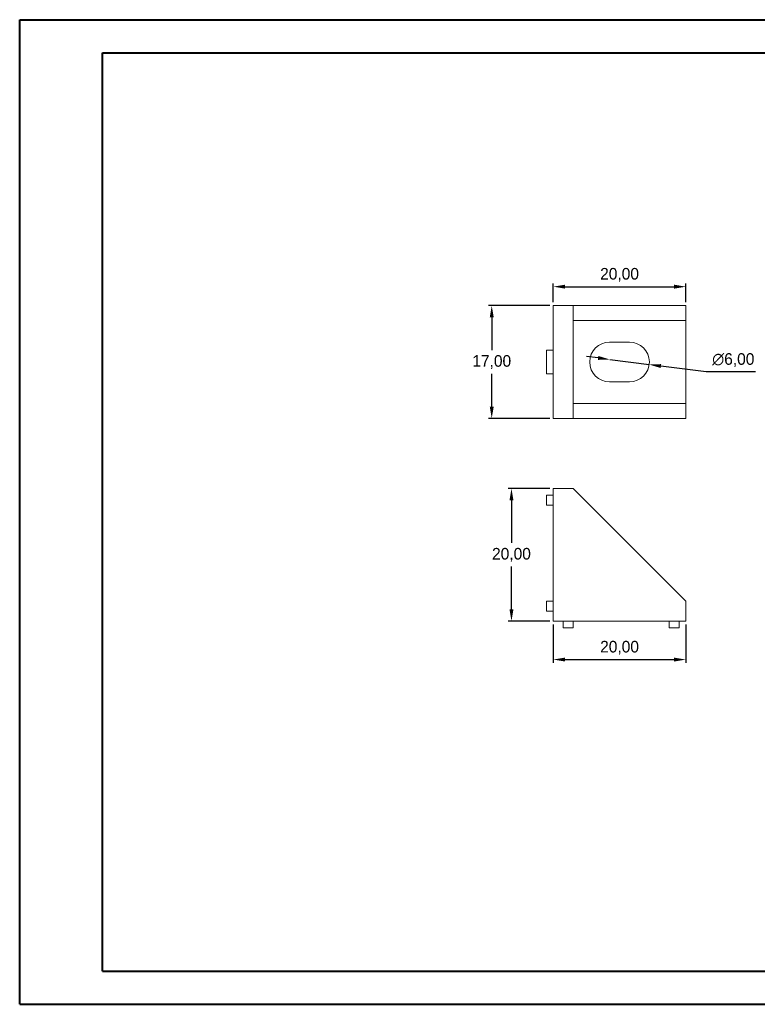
# Model space of a CAD drawing. Header units: millimetres. Extents: x 0 to 420, y 0 to 297.
# Tile 1 of 2: x 0 to 223, y 0 to 297. Entities that reach past the tile are written whole.
import ezdxf

# ---------------------------------------------------------------- set-up
doc = ezdxf.new("R2010")
doc.units = ezdxf.units.MM
doc.header["$PDSIZE"] = -1
doc.dimstyles.new('ISO-25', dxfattribs={"dimtxt": 2.5, "dimasz": 2.5, "dimexe": 1.25, "dimexo": 0.625, "dimtad": 1, "dimtxsty": 'Standard', "dimcen": 2.5, "dimadec": 0, "dimazin": 0, "dimtfac": 1, "dimtmove": 0, "dimatfit": 3, "dimfxl": 1, "dimarcsym": 0})

# ---------------------------------------------------------------- blocks, each defined once
blk = doc.blocks.new('*D3')
at = {"color": 0, "lineweight": -2}
for p, q in [((160.09, 210.96), (141.52, 210.96)), ((142.52, 207.41), (142.52, 197.53)), ((142.52, 180.52), (142.52, 190.4)), ((160.09, 176.96), (141.52, 176.96))]:
    blk.add_line(p, q, dxfattribs=at)
at = {"color": 0}
for points in [[(141.93, 207.41), (143.12, 207.41), (142.52, 210.96)], [(141.93, 180.52), (143.12, 180.52), (142.52, 176.96)]]:
    blk.add_solid(points, dxfattribs=at)
at = {"layer": 'Defpoints', "color": 0}
for p in [(161.09, 210.96), (142.52, 176.96), (161.09, 176.96)]:
    blk.add_point(p, dxfattribs=at)
at = {"color": 0, "insert": (142.52, 193.96), "char_height": 3.5, "attachment_point": 5}
blk.add_mtext('17,00', dxfattribs=at)
blk = doc.blocks.new('*D4')
at = {"color": 0, "lineweight": -2}
for p, q in [((161.09, 211.96), (161.09, 217.68)), ((201.09, 211.96), (201.09, 217.68)), ((164.65, 216.68), (197.54, 216.68))]:
    blk.add_line(p, q, dxfattribs=at)
at = {"color": 0}
for points in [[(164.65, 217.28), (164.65, 216.09), (161.09, 216.68)], [(197.54, 217.28), (197.54, 216.09), (201.09, 216.68)]]:
    blk.add_solid(points, dxfattribs=at)
at = {"layer": 'Defpoints', "color": 0}
for p in [(201.09, 216.68), (161.09, 210.96), (201.09, 210.96)]:
    blk.add_point(p, dxfattribs=at)
at = {"color": 0, "insert": (181.09, 220.25), "char_height": 3.5, "attachment_point": 5}
blk.add_mtext('20,00', dxfattribs=at)
blk = doc.blocks.new('*D5')
at = {"color": 0, "lineweight": -2}
for p, q in [((174.62, 195.19), (171.09, 195.65)), ((178.14, 194.73), (190.04, 193.19)), ((207.18, 190.97), (193.57, 192.73)), ((222.12, 190.97), (207.18, 190.97))]:
    blk.add_line(p, q, dxfattribs=at)
at = {"color": 0}
for points in [[(174.69, 195.78), (174.54, 194.6), (178.14, 194.73)], [(193.65, 193.32), (193.49, 192.15), (190.04, 193.19)]]:
    blk.add_solid(points, dxfattribs=at)
at = {"layer": 'Defpoints', "color": 0}
for p in [(178.14, 194.73), (190.04, 193.19)]:
    blk.add_point(p, dxfattribs=at)
at = {"color": 0, "insert": (215.41, 194.54), "char_height": 3.5, "attachment_point": 5}
blk.add_mtext('∅6,00', dxfattribs=at)
blk = doc.blocks.new('*D6')
at = {"color": 0, "lineweight": -2}
for p, q in [((160.09, 155.8), (147.47, 155.8)), ((148.47, 152.25), (148.47, 139.37)), ((148.47, 119.36), (148.47, 132.24)), ((160.09, 115.8), (147.47, 115.8))]:
    blk.add_line(p, q, dxfattribs=at)
at = {"color": 0}
for points in [[(147.88, 152.25), (149.07, 152.25), (148.47, 155.8)], [(147.88, 119.36), (149.07, 119.36), (148.47, 115.8)]]:
    blk.add_solid(points, dxfattribs=at)
at = {"layer": 'Defpoints', "color": 0}
for p in [(161.09, 155.8), (148.47, 115.8), (161.09, 115.8)]:
    blk.add_point(p, dxfattribs=at)
at = {"color": 0, "insert": (148.47, 135.8), "char_height": 3.5, "attachment_point": 5}
blk.add_mtext('20,00', dxfattribs=at)
blk = doc.blocks.new('*D7')
at = {"color": 0, "lineweight": -2}
for p, q in [((161.09, 114.8), (161.09, 103.2)), ((201.09, 114.8), (201.09, 103.2)), ((164.65, 104.2), (197.54, 104.2))]:
    blk.add_line(p, q, dxfattribs=at)
at = {"color": 0}
for points in [[(164.65, 104.79), (164.65, 103.61), (161.09, 104.2)], [(197.54, 104.79), (197.54, 103.61), (201.09, 104.2)]]:
    blk.add_solid(points, dxfattribs=at)
at = {"layer": 'Defpoints', "color": 0}
for p in [(161.09, 115.8), (201.09, 115.8), (201.09, 104.2)]:
    blk.add_point(p, dxfattribs=at)
at = {"color": 0, "insert": (181.09, 107.77), "char_height": 3.5, "attachment_point": 5}
blk.add_mtext('20,00', dxfattribs=at)

msp = doc.modelspace()

# ---------------------------------------------------------------- linework, layer by layer
at = {"color": 7, "linetype": 'Continuous', "lineweight": 40}
for p, q in [((0.079, 0.215), (0.079, 297.215)), ((0.079, 297.215), (420.079, 297.215)), ((25.079, 10.215), (25.079, 287.215)), ((25.079, 287.215), (410.079, 287.215)), ((25.079, 10.215), (410.079, 10.215)), ((0.079, 0.215), (420.079, 0.215))]:
    msp.add_line(p, q, dxfattribs=at)
at = {"color": 7, "linetype": 'Continuous', "lineweight": 15}
for p, q in [((161.093, 176.962), (161.093, 210.962)), ((167.093, 210.962), (161.093, 210.962)), ((167.093, 206.462), (167.093, 210.962)), ((201.093, 210.962), (167.093, 210.962)), ((201.093, 206.462), (201.093, 210.962)), ((167.093, 206.462), (167.093, 181.462)), ((167.093, 206.462), (201.093, 206.462)), ((201.093, 181.462), (201.093, 206.462)), ((178.093, 199.962), (184.093, 199.962)), ((159.093, 190.362), (159.093, 197.562)), ((159.093, 197.562), (161.093, 197.562)), ((159.093, 190.362), (161.093, 190.362)), ((184.093, 187.962), (178.093, 187.962)), ((167.093, 176.962), (167.093, 181.462)), ((201.093, 181.462), (167.093, 181.462)), ((201.093, 176.962), (201.093, 181.462)), ((167.093, 176.962), (161.093, 176.962)), ((201.093, 176.962), (167.093, 176.962)), ((161.093, 155.803), (161.093, 115.803)), ((167.093, 155.803), (161.093, 155.803)), ((201.093, 121.803), (167.093, 155.803)), ((159.093, 150.803), (159.093, 153.803)), ((159.093, 153.803), (161.093, 153.803)), ((159.093, 150.803), (161.093, 150.803)), ((159.093, 121.803), (161.093, 121.803)), ((159.093, 118.803), (159.093, 121.803)), ((201.093, 115.803), (201.093, 121.803)), ((159.093, 118.803), (161.093, 118.803)), ((161.093, 115.803), (201.093, 115.803)), ((164.093, 113.803), (164.093, 115.803)), ((164.093, 113.803), (167.093, 113.803)), ((167.093, 113.803), (167.093, 115.803)), ((196.093, 113.803), (196.093, 115.803)), ((196.093, 113.803), (199.093, 113.803)), ((199.093, 113.803), (199.093, 115.803))]:
    msp.add_line(p, q, dxfattribs=at)
for centre, start, end in [((178.093, 193.962), 90, 270), ((184.093, 193.962), 270, 90)]:
    msp.add_arc(centre, 6, start, end, dxfattribs=at)

# ---------------------------------------------------------------- dimensions: what is measured, and where the dimension line sits
for base, p1, p2, picture, middle in [((201.093, 216.683), (161.093, 210.962), (201.093, 210.962), '*D4', (181.093, 220.248)), ((201.093, 104.202), (161.093, 115.803), (201.093, 115.803), '*D7', (181.093, 107.768))]:
    dim = msp.add_linear_dim(base=base, p1=p1, p2=p2, dimstyle='ISO-25', override={"dimtxt": 3.5, "dimasz": 3.556, "dimexe": 1, "dimexo": 1, "dimgap": 1.524, "dimtih": 1, "dimtoh": 1, "dimlfac": 0.5, "dimzin": 0, "dimadec": 2, "dimtzin": 0})
    dim.commit()
    dim.dimension.update_dxf_attribs({"geometry": picture, "text_midpoint": middle})
for base, p1, p2, picture, middle in [((142.524, 176.962), (161.093, 210.962), (161.093, 176.962), '*D3', (142.524, 193.962)), ((148.474, 115.803), (161.093, 155.803), (161.093, 115.803), '*D6', (148.474, 135.803))]:
    dim = msp.add_linear_dim(base=base, p1=p1, p2=p2, angle=90, dimstyle='ISO-25', override={"dimtxt": 3.5, "dimasz": 3.556, "dimexe": 1, "dimexo": 1, "dimgap": 1.524, "dimtih": 1, "dimtoh": 1, "dimlfac": 0.5, "dimzin": 0, "dimadec": 2, "dimtzin": 0})
    dim.commit()
    dim.dimension.update_dxf_attribs({"geometry": picture, "text_midpoint": middle})
dim = msp.add_diameter_dim_2p(p1=(178.142, 194.733), p2=(190.043, 193.191), dimstyle='ISO-25', override={"dimtxt": 3.5, "dimasz": 3.556, "dimexe": 1, "dimexo": 1, "dimgap": 1.524, "dimtih": 1, "dimtoh": 1, "dimlfac": 0.5, "dimzin": 0, "dimadec": 2, "dimtzin": 0})
dim.commit()
dim.dimension.update_dxf_attribs({"geometry": '*D5', "text_midpoint": (207.178, 190.972), "dimtype": 163})

doc.saveas('drawing.dxf')
